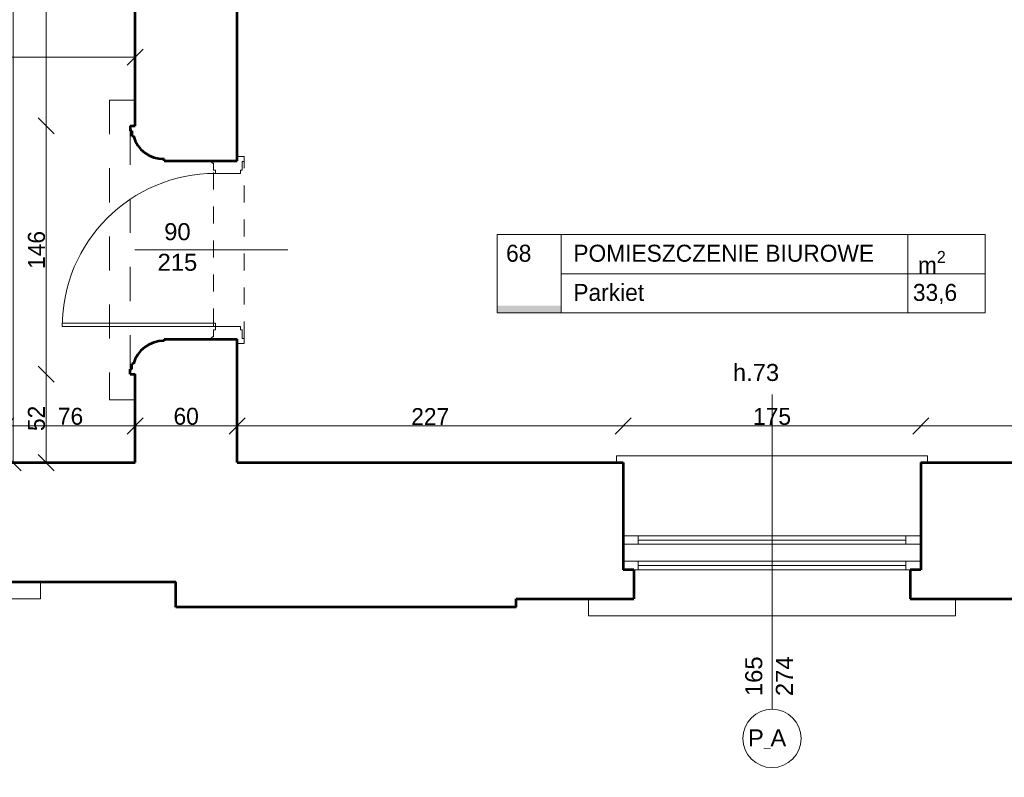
# Model space of a CAD drawing. Header units: inches. Extents: x -21887 to 84279, y -131485 to 67836.
# Tile 238 of 256: x 66622 to 72411, y 31581 to 36034. Entities that reach past the tile are written whole.
import ezdxf

# ---------------------------------------------------------------- set-up
doc = ezdxf.new("R2010")
doc.units = ezdxf.units.IN
doc.header["$MEASUREMENT"] = 0
doc.linetypes.add('Dashed', pattern=[400, 200, -200])
doc.linetypes.add('Dashed copy', pattern=[200, 100, -100])
doc.layers.get('0').update_dxf_attribs({"lineweight": 13})
doc.layers.get('Defpoints').update_dxf_attribs({"lineweight": 13})
for name, color, linetype, lineweight in [('AI_MURY', 7, 'Continuous', 53), ('Dimensioning', 7, 'Continuous', 13), ('DRZWI', 7, 'Continuous', 13), ('OPISY TABELKI', 7, 'Continuous', 13)]:
    doc.layers.add(name, color=color, linetype=linetype, lineweight=lineweight)
doc.styles.add('GENERATED_STYLE_7', font='txt')
doc.styles.add('GENERATED_STYLE_8', font='txt')
doc.styles.add('GENERATED_STYLE_9', font='txt')
doc.styles.add('Style-Courier New', font='txt')
doc.dimstyles.new('Dimstyle_4', dxfattribs={"dimtxt": 100, "dimasz": 95, "dimexe": 0, "dimexo": 0, "dimgap": 0.09, "dimtad": 1, "dimdec": 0, "dimlfac": 0.1, "dimzin": 0, "dimdsep": 46, "dimlunit": 5, "dimtxsty": 'GENERATED_STYLE_7', "dimblk": 'ARROWHEAD_6', "dimcen": 0.09, "dimclrd": 161, "dimclre": 161, "dimclrt": 7, "dimadec": 0, "dimazin": 0, "dimtfac": 1, "dimtdec": 0, "dimtmove": 0, "dimatfit": 3, "dimfxl": 0, "dimtolj": 1, "dimtzin": 0, "dimarcsym": 0})
doc.dimstyles.new('Dimstyle_5', dxfattribs={"dimtxt": 100, "dimasz": 95, "dimexe": 0.18, "dimexo": 0, "dimgap": 0.09, "dimtad": 1, "dimtih": 1, "dimtoh": 1, "dimdec": 0, "dimlfac": 0.1, "dimzin": 0, "dimdsep": 46, "dimlunit": 5, "dimtxsty": 'GENERATED_STYLE_7', "dimblk": 'ARROWHEAD_6', "dimcen": 0.09, "dimclrd": 161, "dimclre": 161, "dimclrt": 7, "dimadec": 0, "dimazin": 0, "dimtfac": 1, "dimtdec": 0, "dimtmove": 0, "dimatfit": 3, "dimfxl": 0, "dimtolj": 1, "dimtzin": 0, "dimarcsym": 0})

# ---------------------------------------------------------------- blocks, each defined once
blk = doc.blocks.new('ARROWHEAD_6')
at = {"color": 0, "linetype": 'Continuous'}
for p, q in [((0, 0), (-1, 0)), ((-0.5, -0.5), (0.5, 0.5))]:
    blk.add_line(p, q, dxfattribs=at)
blk = doc.blocks.new('*U54')
at = {"layer": 'Defpoints', "color": 0, "linetype": 'Continuous'}
for p in [(71738, 32580.7), (76339.4, 32580.7), (62048, 19240.7)]:
    blk.add_point(p, dxfattribs=at)
at = {"layer": 'Dimensioning', "color": 161, "linetype": 'Continuous', "lineweight": -2}
for p, q in [((76339.2, 32580.7), (76339.4, 32580.7)), ((76339.4, 19335.7), (76339.4, 32485.7)), ((76339.2, 19240.7), (76339.4, 19240.7))]:
    blk.add_line(p, q, dxfattribs=at)
at = {"layer": 'Dimensioning', "color": 161, "linetype": 'Continuous', "lineweight": -2, "xscale": 95, "yscale": 95, "zscale": 95}
for p, rotation in [((76339.4, 32580.7), 90), ((76339.4, 19240.7), 270)]:
    blk.add_blockref('ARROWHEAD_6', p, dxfattribs=dict(at, rotation=rotation))
at = {"layer": 'Dimensioning', "color": 7, "linetype": 'Continuous', "insert": (76283.1, 25910.7), "char_height": 100, "attachment_point": 5, "rotation": 90, "style": 'GENERATED_STYLE_7'}
blk.add_mtext('1334', dxfattribs=at)
blk = doc.blocks.new('*D2221')
at = {"layer": 'Defpoints'}
for p in [(71738, 32580.7), (76339.4, 32580.7), (76339.4, 25910.7), (62048, 19240.7)]:
    blk.add_point(p, dxfattribs=at)
at = {"layer": 'Dimensioning', "color": 161, "linetype": 'Continuous'}
blk.add_blockref('*U54', (0, 0), dxfattribs=at)
blk = doc.blocks.new('*U55')
at = {"layer": 'Defpoints', "color": 0, "linetype": 'Continuous'}
for p in [(71738, 34580.7), (76339.4, 34580.7), (71738, 32580.7)]:
    blk.add_point(p, dxfattribs=at)
at = {"layer": 'Dimensioning', "color": 161, "linetype": 'Continuous', "lineweight": -2}
for p, q in [((76339.2, 34580.7), (76339.4, 34580.7)), ((76339.4, 32675.7), (76339.4, 34485.7)), ((76339.2, 32580.7), (76339.4, 32580.7))]:
    blk.add_line(p, q, dxfattribs=at)
at = {"layer": 'Dimensioning', "color": 161, "linetype": 'Continuous', "lineweight": -2, "xscale": 95, "yscale": 95, "zscale": 95}
for p, rotation in [((76339.4, 34580.7), 90), ((76339.4, 32580.7), 270)]:
    blk.add_blockref('ARROWHEAD_6', p, dxfattribs=dict(at, rotation=rotation))
at = {"layer": 'Dimensioning', "color": 7, "linetype": 'Continuous', "insert": (76283.1, 33580.7), "char_height": 100, "attachment_point": 5, "rotation": 90, "style": 'GENERATED_STYLE_7'}
blk.add_mtext('200', dxfattribs=at)
blk = doc.blocks.new('*D2222')
at = {"layer": 'Defpoints'}
for p in [(71738, 34580.7), (76339.4, 34580.7), (76339.4, 33580.7), (71738, 32580.7)]:
    blk.add_point(p, dxfattribs=at)
at = {"layer": 'Dimensioning', "color": 161, "linetype": 'Continuous'}
blk.add_blockref('*U55', (0, 0), dxfattribs=at)
blk = doc.blocks.new('*U56')
at = {"layer": 'Defpoints', "color": 0, "linetype": 'Continuous'}
for p in [(71738, 37590.7), (76339.4, 37590.7), (71738, 34580.7)]:
    blk.add_point(p, dxfattribs=at)
at = {"layer": 'Dimensioning', "color": 161, "linetype": 'Continuous', "lineweight": -2}
for p, q in [((76339.2, 37590.7), (76339.4, 37590.7)), ((76339.4, 34675.7), (76339.4, 37495.7)), ((76339.2, 34580.7), (76339.4, 34580.7))]:
    blk.add_line(p, q, dxfattribs=at)
at = {"layer": 'Dimensioning', "color": 161, "linetype": 'Continuous', "lineweight": -2, "xscale": 95, "yscale": 95, "zscale": 95}
for p, rotation in [((76339.4, 37590.7), 90), ((76339.4, 34580.7), 270)]:
    blk.add_blockref('ARROWHEAD_6', p, dxfattribs=dict(at, rotation=rotation))
at = {"layer": 'Dimensioning', "color": 7, "linetype": 'Continuous', "insert": (76283.1, 36085.7), "char_height": 100, "attachment_point": 5, "rotation": 90, "style": 'GENERATED_STYLE_7'}
blk.add_mtext('301', dxfattribs=at)
blk = doc.blocks.new('*D2223')
at = {"layer": 'Defpoints'}
for p in [(71738, 37590.7), (76339.4, 37590.7), (76339.4, 36085.7), (71738, 34580.7)]:
    blk.add_point(p, dxfattribs=at)
at = {"layer": 'Dimensioning', "color": 161, "linetype": 'Continuous'}
blk.add_blockref('*U56', (0, 0), dxfattribs=at)
blk = doc.blocks.new('*U65')
at = {"layer": 'Defpoints', "color": 0, "linetype": 'Continuous'}
for p in [(71738, 32580.7), (76839.4, 32580.7), (62048, 19240.7)]:
    blk.add_point(p, dxfattribs=at)
at = {"layer": 'Dimensioning', "color": 161, "linetype": 'Continuous', "lineweight": -2}
for p, q in [((76839.2, 32580.7), (76839.4, 32580.7)), ((76839.4, 19335.7), (76839.4, 32485.7)), ((76839.2, 19240.7), (76839.4, 19240.7))]:
    blk.add_line(p, q, dxfattribs=at)
at = {"layer": 'Dimensioning', "color": 161, "linetype": 'Continuous', "lineweight": -2, "xscale": 95, "yscale": 95, "zscale": 95}
for p, rotation in [((76839.4, 32580.7), 90), ((76839.4, 19240.7), 270)]:
    blk.add_blockref('ARROWHEAD_6', p, dxfattribs=dict(at, rotation=rotation))
at = {"layer": 'Dimensioning', "color": 7, "linetype": 'Continuous', "insert": (76783.1, 25910.7), "char_height": 100, "attachment_point": 5, "rotation": 90, "style": 'GENERATED_STYLE_7'}
blk.add_mtext('1334', dxfattribs=at)
blk = doc.blocks.new('*D2232')
at = {"layer": 'Defpoints'}
for p in [(71738, 32580.7), (76839.4, 32580.7), (76839.4, 25910.7), (62048, 19240.7)]:
    blk.add_point(p, dxfattribs=at)
at = {"layer": 'Dimensioning', "color": 161, "linetype": 'Continuous'}
blk.add_blockref('*U65', (0, 0), dxfattribs=at)
blk = doc.blocks.new('*U66')
at = {"layer": 'Defpoints', "color": 0, "linetype": 'Continuous'}
for p in [(71738, 62330.7), (76839.4, 62330.7), (71738, 32580.7)]:
    blk.add_point(p, dxfattribs=at)
at = {"layer": 'Dimensioning', "color": 161, "linetype": 'Continuous', "lineweight": -2}
for p, q in [((76839.2, 62330.7), (76839.4, 62330.7)), ((76839.4, 32675.7), (76839.4, 62235.7)), ((76839.2, 32580.7), (76839.4, 32580.7))]:
    blk.add_line(p, q, dxfattribs=at)
at = {"layer": 'Dimensioning', "color": 161, "linetype": 'Continuous', "lineweight": -2, "xscale": 95, "yscale": 95, "zscale": 95}
for p, rotation in [((76839.4, 62330.7), 90), ((76839.4, 32580.7), 270)]:
    blk.add_blockref('ARROWHEAD_6', p, dxfattribs=dict(at, rotation=rotation))
at = {"layer": 'Dimensioning', "color": 7, "linetype": 'Continuous', "insert": (76783.1, 47455.7), "char_height": 100, "attachment_point": 5, "rotation": 90, "style": 'GENERATED_STYLE_7'}
blk.add_mtext('2975', dxfattribs=at)
blk = doc.blocks.new('*D2233')
at = {"layer": 'Defpoints'}
for p in [(71738, 62330.7), (76839.4, 62330.7), (76839.4, 47455.7), (71738, 32580.7)]:
    blk.add_point(p, dxfattribs=at)
at = {"layer": 'Dimensioning', "color": 161, "linetype": 'Continuous'}
blk.add_blockref('*U66', (0, 0), dxfattribs=at)
blk = doc.blocks.new('*U89')
at = {"layer": 'Defpoints', "color": 0, "linetype": 'Continuous'}
for p in [(71738, 32580.7), (77339.4, 32580.7), (60968, 30860.7)]:
    blk.add_point(p, dxfattribs=at)
at = {"layer": 'Dimensioning', "color": 161, "linetype": 'Continuous', "lineweight": -2}
for p, q in [((77339.2, 32580.7), (77339.4, 32580.7)), ((77339.4, 30955.7), (77339.4, 32485.7)), ((77339.2, 30860.7), (77339.4, 30860.7))]:
    blk.add_line(p, q, dxfattribs=at)
at = {"layer": 'Dimensioning', "color": 161, "linetype": 'Continuous', "lineweight": -2, "xscale": 95, "yscale": 95, "zscale": 95}
for p, rotation in [((77339.4, 32580.7), 90), ((77339.4, 30860.7), 270)]:
    blk.add_blockref('ARROWHEAD_6', p, dxfattribs=dict(at, rotation=rotation))
at = {"layer": 'Dimensioning', "color": 7, "linetype": 'Continuous', "insert": (77284.3, 31720.7), "char_height": 100, "attachment_point": 5, "rotation": 90, "style": 'GENERATED_STYLE_7'}
blk.add_mtext('172', dxfattribs=at)
blk = doc.blocks.new('*D2256')
at = {"layer": 'Defpoints'}
for p in [(71738, 32580.7), (77339.4, 32580.7), (77339.4, 31720.7), (60968, 30860.7)]:
    blk.add_point(p, dxfattribs=at)
at = {"layer": 'Dimensioning', "color": 161, "linetype": 'Continuous'}
blk.add_blockref('*U89', (0, 0), dxfattribs=at)
blk = doc.blocks.new('*U90')
at = {"layer": 'Defpoints', "color": 0, "linetype": 'Continuous'}
for p in [(71788, 36085.7), (77339.4, 36085.7), (71738, 32580.7)]:
    blk.add_point(p, dxfattribs=at)
at = {"layer": 'Dimensioning', "color": 161, "linetype": 'Continuous', "lineweight": -2}
for p, q in [((77339.2, 36085.7), (77339.4, 36085.7)), ((77339.4, 32675.7), (77339.4, 35990.7)), ((77339.2, 32580.7), (77339.4, 32580.7))]:
    blk.add_line(p, q, dxfattribs=at)
at = {"layer": 'Dimensioning', "color": 161, "linetype": 'Continuous', "lineweight": -2, "xscale": 95, "yscale": 95, "zscale": 95}
for p, rotation in [((77339.4, 36085.7), 90), ((77339.4, 32580.7), 270)]:
    blk.add_blockref('ARROWHEAD_6', p, dxfattribs=dict(at, rotation=rotation))
at = {"layer": 'Dimensioning', "color": 7, "linetype": 'Continuous', "insert": (77283.1, 34333.2), "char_height": 100, "attachment_point": 5, "rotation": 90, "style": 'GENERATED_STYLE_7'}
blk.add_mtext('351', dxfattribs=at)
blk = doc.blocks.new('*D2257')
at = {"layer": 'Defpoints'}
for p in [(71788, 36085.7), (77339.4, 36085.7), (77339.4, 34333.2), (71738, 32580.7)]:
    blk.add_point(p, dxfattribs=at)
at = {"layer": 'Dimensioning', "color": 161, "linetype": 'Continuous'}
blk.add_blockref('*U90', (0, 0), dxfattribs=at)
blk = doc.blocks.new('*U97')
at = {"layer": 'Defpoints', "color": 0, "linetype": 'Continuous'}
for p in [(71738, 62330.7), (77839.4, 62330.7), (71738, -43809.3)]:
    blk.add_point(p, dxfattribs=at)
at = {"layer": 'Dimensioning', "color": 161, "linetype": 'Continuous', "lineweight": -2}
for p, q in [((77839.2, 62330.7), (77839.4, 62330.7)), ((77839.4, -43714.3), (77839.4, 62235.7)), ((77839.2, -43809.3), (77839.4, -43809.3))]:
    blk.add_line(p, q, dxfattribs=at)
at = {"layer": 'Dimensioning', "color": 161, "linetype": 'Continuous', "lineweight": -2, "xscale": 95, "yscale": 95, "zscale": 95}
for p, rotation in [((77839.4, 62330.7), 90), ((77839.4, -43809.3), 270)]:
    blk.add_blockref('ARROWHEAD_6', p, dxfattribs=dict(at, rotation=rotation))
at = {"layer": 'Dimensioning', "color": 7, "linetype": 'Continuous', "insert": (77783.1, 9260.7), "char_height": 100, "attachment_point": 5, "rotation": 90, "style": 'GENERATED_STYLE_7'}
blk.add_mtext('10614', dxfattribs=at)
blk = doc.blocks.new('*D2264')
at = {"layer": 'Defpoints'}
for p in [(71738, 62330.7), (77839.4, 62330.7), (77839.4, 9260.7), (71738, -43809.3)]:
    blk.add_point(p, dxfattribs=at)
at = {"layer": 'Dimensioning', "color": 161, "linetype": 'Continuous'}
blk.add_blockref('*U97', (0, 0), dxfattribs=at)
blk = doc.blocks.new('*U325')
at = {"layer": 'Defpoints', "color": 0, "linetype": 'Continuous'}
for p in [(66582.8, 55030.7), (67300.5, 55030.7), (67300.5, 33430.7)]:
    blk.add_point(p, dxfattribs=at)
at = {"layer": 'Dimensioning', "color": 161, "linetype": 'Continuous', "lineweight": -2}
for p, q in [((66583, 55030.7), (66582.8, 55030.7)), ((66582.8, 33525.7), (66582.8, 54935.7)), ((66583, 33430.7), (66582.8, 33430.7))]:
    blk.add_line(p, q, dxfattribs=at)
at = {"layer": 'Dimensioning', "color": 161, "linetype": 'Continuous', "lineweight": -2, "xscale": 95, "yscale": 95, "zscale": 95}
for p, rotation in [((66582.8, 55030.7), 90), ((66582.8, 33430.7), 270)]:
    blk.add_blockref('ARROWHEAD_6', p, dxfattribs=dict(at, rotation=rotation))
at = {"layer": 'Dimensioning', "color": 7, "linetype": 'Continuous', "insert": (66526.5, 44230.7), "char_height": 100, "attachment_point": 5, "rotation": 90, "style": 'GENERATED_STYLE_7'}
blk.add_mtext('2160', dxfattribs=at)
blk = doc.blocks.new('*D2266')
at = {"layer": 'Defpoints'}
for p in [(66582.8, 55030.7), (67300.5, 55030.7), (66582.8, 44230.7), (67300.5, 33430.7)]:
    blk.add_point(p, dxfattribs=at)
at = {"layer": 'Dimensioning', "color": 161, "linetype": 'Continuous'}
blk.add_blockref('*U325', (0, 0), dxfattribs=at)
blk = doc.blocks.new('*U1448')
at = {"layer": 'Defpoints', "color": 0, "linetype": 'Continuous'}
for p in [(67300.5, 33646.1), (66540.5, 33430.7), (67300.5, 33430.7)]:
    blk.add_point(p, dxfattribs=at)
at = {"layer": 'Dimensioning', "color": 161, "linetype": 'Continuous', "lineweight": -2}
for p, q in [((66540.5, 33646), (66540.5, 33646.3)), ((66635.5, 33646.1), (67205.5, 33646.1)), ((67300.5, 33646), (67300.5, 33646.3))]:
    blk.add_line(p, q, dxfattribs=at)
at = {"layer": 'Dimensioning', "color": 161, "linetype": 'Continuous', "lineweight": -2, "xscale": 95, "yscale": 95, "zscale": 95, "rotation": 180}
blk.add_blockref('ARROWHEAD_6', (66540.5, 33646.1), dxfattribs=at)
at = {"layer": 'Dimensioning', "color": 161, "linetype": 'Continuous', "lineweight": -2, "xscale": 95, "yscale": 95, "zscale": 95}
blk.add_blockref('ARROWHEAD_6', (67300.5, 33646.1), dxfattribs=at)
at = {"layer": 'Dimensioning', "color": 7, "linetype": 'Continuous', "insert": (66920.5, 33702.4), "char_height": 100, "attachment_point": 5, "style": 'GENERATED_STYLE_7'}
blk.add_mtext('76', dxfattribs=at)
blk = doc.blocks.new('*D2683')
at = {"layer": 'Defpoints'}
for p in [(66920.5, 33646.1), (67300.5, 33646.1), (66540.5, 33430.7), (67300.5, 33430.7)]:
    blk.add_point(p, dxfattribs=at)
at = {"layer": 'Dimensioning', "color": 161, "linetype": 'Continuous'}
blk.add_blockref('*U1448', (0, 0), dxfattribs=at)
blk = doc.blocks.new('*U1449')
at = {"layer": 'Defpoints', "color": 0, "linetype": 'Continuous'}
for p in [(67900.5, 33646.1), (67300.5, 33430.7), (67900.5, 33430.7)]:
    blk.add_point(p, dxfattribs=at)
at = {"layer": 'Dimensioning', "color": 161, "linetype": 'Continuous', "lineweight": -2}
for p, q in [((67300.5, 33646), (67300.5, 33646.3)), ((67395.5, 33646.1), (67805.5, 33646.1)), ((67900.5, 33646), (67900.5, 33646.3))]:
    blk.add_line(p, q, dxfattribs=at)
at = {"layer": 'Dimensioning', "color": 161, "linetype": 'Continuous', "lineweight": -2, "xscale": 95, "yscale": 95, "zscale": 95, "rotation": 180}
blk.add_blockref('ARROWHEAD_6', (67300.5, 33646.1), dxfattribs=at)
at = {"layer": 'Dimensioning', "color": 161, "linetype": 'Continuous', "lineweight": -2, "xscale": 95, "yscale": 95, "zscale": 95}
blk.add_blockref('ARROWHEAD_6', (67900.5, 33646.1), dxfattribs=at)
at = {"layer": 'Dimensioning', "color": 7, "linetype": 'Continuous', "insert": (67600.5, 33702.4), "char_height": 100, "attachment_point": 5, "style": 'GENERATED_STYLE_7'}
blk.add_mtext('60', dxfattribs=at)
blk = doc.blocks.new('*D2684')
at = {"layer": 'Defpoints'}
for p in [(67600.5, 33646.1), (67900.5, 33646.1), (67300.5, 33430.7), (67900.5, 33430.7)]:
    blk.add_point(p, dxfattribs=at)
at = {"layer": 'Dimensioning', "color": 161, "linetype": 'Continuous'}
blk.add_blockref('*U1449', (0, 0), dxfattribs=at)
blk = doc.blocks.new('*U1450')
at = {"layer": 'Defpoints', "color": 0, "linetype": 'Continuous'}
for p in [(70170.5, 33646.1), (67900.5, 33430.7), (70170.5, 33430.7)]:
    blk.add_point(p, dxfattribs=at)
at = {"layer": 'Dimensioning', "color": 161, "linetype": 'Continuous', "lineweight": -2}
for p, q in [((67900.5, 33646), (67900.5, 33646.3)), ((67995.5, 33646.1), (70075.5, 33646.1)), ((70170.5, 33646), (70170.5, 33646.3))]:
    blk.add_line(p, q, dxfattribs=at)
at = {"layer": 'Dimensioning', "color": 161, "linetype": 'Continuous', "lineweight": -2, "xscale": 95, "yscale": 95, "zscale": 95, "rotation": 180}
blk.add_blockref('ARROWHEAD_6', (67900.5, 33646.1), dxfattribs=at)
at = {"layer": 'Dimensioning', "color": 161, "linetype": 'Continuous', "lineweight": -2, "xscale": 95, "yscale": 95, "zscale": 95}
blk.add_blockref('ARROWHEAD_6', (70170.5, 33646.1), dxfattribs=at)
at = {"layer": 'Dimensioning', "color": 7, "linetype": 'Continuous', "insert": (69035.5, 33701.2), "char_height": 100, "attachment_point": 5, "style": 'GENERATED_STYLE_7'}
blk.add_mtext('227', dxfattribs=at)
blk = doc.blocks.new('*D2685')
at = {"layer": 'Defpoints'}
for p in [(69035.5, 33646.1), (70170.5, 33646.1), (67900.5, 33430.7), (70170.5, 33430.7)]:
    blk.add_point(p, dxfattribs=at)
at = {"layer": 'Dimensioning', "color": 161, "linetype": 'Continuous'}
blk.add_blockref('*U1450', (0, 0), dxfattribs=at)
blk = doc.blocks.new('*U1451')
at = {"layer": 'Defpoints', "color": 0, "linetype": 'Continuous'}
for p in [(71920.5, 33646.1), (70170.5, 33430.7), (71920.5, 33430.7)]:
    blk.add_point(p, dxfattribs=at)
at = {"layer": 'Dimensioning', "color": 161, "linetype": 'Continuous', "lineweight": -2}
for p, q in [((70170.5, 33646), (70170.5, 33646.3)), ((70265.5, 33646.1), (71825.5, 33646.1)), ((71920.5, 33646), (71920.5, 33646.3))]:
    blk.add_line(p, q, dxfattribs=at)
at = {"layer": 'Dimensioning', "color": 161, "linetype": 'Continuous', "lineweight": -2, "xscale": 95, "yscale": 95, "zscale": 95, "rotation": 180}
blk.add_blockref('ARROWHEAD_6', (70170.5, 33646.1), dxfattribs=at)
at = {"layer": 'Dimensioning', "color": 161, "linetype": 'Continuous', "lineweight": -2, "xscale": 95, "yscale": 95, "zscale": 95}
blk.add_blockref('ARROWHEAD_6', (71920.5, 33646.1), dxfattribs=at)
at = {"layer": 'Dimensioning', "color": 7, "linetype": 'Continuous', "insert": (71045.5, 33701.9), "char_height": 100, "attachment_point": 5, "style": 'GENERATED_STYLE_7'}
blk.add_mtext('175', dxfattribs=at)
blk = doc.blocks.new('*D2686')
at = {"layer": 'Defpoints'}
for p in [(71045.5, 33646.1), (71920.5, 33646.1), (70170.5, 33430.7), (71920.5, 33430.7)]:
    blk.add_point(p, dxfattribs=at)
at = {"layer": 'Dimensioning', "color": 161, "linetype": 'Continuous'}
blk.add_blockref('*U1451', (0, 0), dxfattribs=at)
blk = doc.blocks.new('*U1452')
at = {"layer": 'Defpoints', "color": 0, "linetype": 'Continuous'}
for p in [(73700.5, 33646.1), (71920.5, 33430.7), (73700.5, 33430.7)]:
    blk.add_point(p, dxfattribs=at)
at = {"layer": 'Dimensioning', "color": 161, "linetype": 'Continuous', "lineweight": -2}
for p, q in [((71920.5, 33646), (71920.5, 33646.3)), ((72015.5, 33646.1), (73605.5, 33646.1)), ((73700.5, 33646), (73700.5, 33646.3))]:
    blk.add_line(p, q, dxfattribs=at)
at = {"layer": 'Dimensioning', "color": 161, "linetype": 'Continuous', "lineweight": -2, "xscale": 95, "yscale": 95, "zscale": 95, "rotation": 180}
blk.add_blockref('ARROWHEAD_6', (71920.5, 33646.1), dxfattribs=at)
at = {"layer": 'Dimensioning', "color": 161, "linetype": 'Continuous', "lineweight": -2, "xscale": 95, "yscale": 95, "zscale": 95}
blk.add_blockref('ARROWHEAD_6', (73700.5, 33646.1), dxfattribs=at)
at = {"layer": 'Dimensioning', "color": 7, "linetype": 'Continuous', "insert": (72810.5, 33702.4), "char_height": 100, "attachment_point": 5, "style": 'GENERATED_STYLE_7'}
blk.add_mtext('178', dxfattribs=at)
blk = doc.blocks.new('*D2687')
at = {"layer": 'Defpoints'}
for p in [(72810.5, 33646.1), (73700.5, 33646.1), (71920.5, 33430.7), (73700.5, 33430.7)]:
    blk.add_point(p, dxfattribs=at)
at = {"layer": 'Dimensioning', "color": 161, "linetype": 'Continuous'}
blk.add_blockref('*U1452', (0, 0), dxfattribs=at)
blk = doc.blocks.new('*U611')
at = {"layer": 'Defpoints', "color": 0, "linetype": 'Continuous'}
for p in [(66776.9, 33950.7), (67300.5, 33950.7), (67300.5, 33430.7)]:
    blk.add_point(p, dxfattribs=at)
at = {"layer": 'Dimensioning', "color": 161, "linetype": 'Continuous', "lineweight": -2}
for p, q in [((66777.1, 33950.7), (66776.9, 33950.7)), ((66776.9, 33525.7), (66776.9, 33855.7)), ((66777.1, 33430.7), (66776.9, 33430.7))]:
    blk.add_line(p, q, dxfattribs=at)
at = {"layer": 'Dimensioning', "color": 161, "linetype": 'Continuous', "lineweight": -2, "xscale": 95, "yscale": 95, "zscale": 95}
for p, rotation in [((66776.9, 33950.7), 90), ((66776.9, 33430.7), 270)]:
    blk.add_blockref('ARROWHEAD_6', p, dxfattribs=dict(at, rotation=rotation))
at = {"layer": 'Dimensioning', "color": 7, "linetype": 'Continuous', "insert": (66720.6, 33690.7), "char_height": 100, "attachment_point": 5, "rotation": 90, "style": 'GENERATED_STYLE_7'}
blk.add_mtext('52', dxfattribs=at)
blk = doc.blocks.new('*D2835')
at = {"layer": 'Defpoints'}
for p in [(66776.9, 33950.7), (67300.5, 33950.7), (66776.9, 33690.7), (67300.5, 33430.7)]:
    blk.add_point(p, dxfattribs=at)
at = {"layer": 'Dimensioning', "color": 161, "linetype": 'Continuous'}
blk.add_blockref('*U611', (0, 0), dxfattribs=at)
blk = doc.blocks.new('*U612')
at = {"layer": 'Defpoints', "color": 0, "linetype": 'Continuous'}
for p in [(66776.9, 35410.7), (67300.5, 35410.7), (67300.5, 33950.7)]:
    blk.add_point(p, dxfattribs=at)
at = {"layer": 'Dimensioning', "color": 161, "linetype": 'Continuous', "lineweight": -2}
for p, q in [((66777.1, 35410.7), (66776.9, 35410.7)), ((66776.9, 34045.7), (66776.9, 35315.7)), ((66777.1, 33950.7), (66776.9, 33950.7))]:
    blk.add_line(p, q, dxfattribs=at)
at = {"layer": 'Dimensioning', "color": 161, "linetype": 'Continuous', "lineweight": -2, "xscale": 95, "yscale": 95, "zscale": 95}
for p, rotation in [((66776.9, 35410.7), 90), ((66776.9, 33950.7), 270)]:
    blk.add_blockref('ARROWHEAD_6', p, dxfattribs=dict(at, rotation=rotation))
at = {"layer": 'Dimensioning', "color": 7, "linetype": 'Continuous', "insert": (66720.6, 34680.7), "char_height": 100, "attachment_point": 5, "rotation": 90, "style": 'GENERATED_STYLE_7'}
blk.add_mtext('146', dxfattribs=at)
blk = doc.blocks.new('*D2836')
at = {"layer": 'Defpoints'}
for p in [(66776.9, 35410.7), (67300.5, 35410.7), (66776.9, 34680.7), (67300.5, 33950.7)]:
    blk.add_point(p, dxfattribs=at)
at = {"layer": 'Dimensioning', "color": 161, "linetype": 'Continuous'}
blk.add_blockref('*U612', (0, 0), dxfattribs=at)
blk = doc.blocks.new('*U613')
at = {"layer": 'Defpoints', "color": 0, "linetype": 'Continuous'}
for p in [(66776.9, 41750.7), (67300.5, 41750.7), (67300.5, 35410.7)]:
    blk.add_point(p, dxfattribs=at)
at = {"layer": 'Dimensioning', "color": 161, "linetype": 'Continuous', "lineweight": -2}
for p, q in [((66777.1, 41750.7), (66776.9, 41750.7)), ((66776.9, 35505.7), (66776.9, 41655.7)), ((66777.1, 35410.7), (66776.9, 35410.7))]:
    blk.add_line(p, q, dxfattribs=at)
at = {"layer": 'Dimensioning', "color": 161, "linetype": 'Continuous', "lineweight": -2, "xscale": 95, "yscale": 95, "zscale": 95}
for p, rotation in [((66776.9, 41750.7), 90), ((66776.9, 35410.7), 270)]:
    blk.add_blockref('ARROWHEAD_6', p, dxfattribs=dict(at, rotation=rotation))
at = {"layer": 'Dimensioning', "color": 7, "linetype": 'Continuous', "insert": (66720.6, 38580.7), "char_height": 100, "attachment_point": 5, "rotation": 90, "style": 'GENERATED_STYLE_7'}
blk.add_mtext('634', dxfattribs=at)
blk = doc.blocks.new('*D2837')
at = {"layer": 'Defpoints'}
for p in [(66776.9, 41750.7), (67300.5, 41750.7), (66776.9, 38580.7), (67300.5, 35410.7)]:
    blk.add_point(p, dxfattribs=at)
at = {"layer": 'Dimensioning', "color": 161, "linetype": 'Continuous'}
blk.add_blockref('*U613', (0, 0), dxfattribs=at)
blk = doc.blocks.new('*U1559')
at = {"layer": 'Defpoints', "color": 0, "linetype": 'Continuous'}
for p in [(64848.4, 36030.7), (67300.5, 35813.9), (67300.5, 35560.7)]:
    blk.add_point(p, dxfattribs=at)
at = {"layer": 'Dimensioning', "color": 161, "linetype": 'Continuous', "lineweight": -2}
for p, q in [((64848.4, 35814), (64848.4, 35813.7)), ((64943.4, 35813.9), (67205.5, 35813.9)), ((67300.5, 35813.7), (67300.5, 35814))]:
    blk.add_line(p, q, dxfattribs=at)
at = {"layer": 'Dimensioning', "color": 161, "linetype": 'Continuous', "lineweight": -2, "xscale": 95, "yscale": 95, "zscale": 95, "rotation": 180}
blk.add_blockref('ARROWHEAD_6', (64848.4, 35813.9), dxfattribs=at)
at = {"layer": 'Dimensioning', "color": 161, "linetype": 'Continuous', "lineweight": -2, "xscale": 95, "yscale": 95, "zscale": 95}
blk.add_blockref('ARROWHEAD_6', (67300.5, 35813.9), dxfattribs=at)
at = {"layer": 'Dimensioning', "color": 7, "linetype": 'Continuous', "insert": (66074.5, 35870.1), "char_height": 100, "attachment_point": 5, "style": 'GENERATED_STYLE_7'}
blk.add_mtext('245', dxfattribs=at)
blk = doc.blocks.new('*D3228')
at = {"layer": 'Defpoints'}
for p in [(64848.4, 36030.7), (66074.5, 35813.9), (67300.5, 35813.9), (67300.5, 35560.7)]:
    blk.add_point(p, dxfattribs=at)
at = {"layer": 'Dimensioning', "color": 161, "linetype": 'Continuous'}
blk.add_blockref('*U1559', (0, 0), dxfattribs=at)

msp = doc.modelspace()

# ---------------------------------------------------------------- hatches: boundary and pattern name
at = {"layer": 'OPISY TABELKI', "extrusion": (0, 0, -1)}
msp.add_hatch(color=7, dxfattribs=at).paths.add_polyline_path([(-69805.2, 34310.3), (-69805.2, 34352.4), (-69428.8, 34352.4), (-69428.8, 34310.3)], flags=16)

# ---------------------------------------------------------------- linework, layer by layer
at = {"layer": 'AI_MURY', "color": 7, "linetype": 'Continuous'}
for p, q in [((67300.5, 35410.7), (67300.5, 41750.7)), ((67900.5, 35205.7), (67900.5, 39130.7)), ((67270.5, 35410.7), (67300.5, 35410.7)), ((67270.5, 35410.7), (67270.5, 35380.7)), ((67280.5, 35380.7), (67270.5, 35380.7)), ((67280.5, 35380.7), (67280.5, 35350.7)), ((67290.5, 35350.7), (67280.5, 35350.7)), ((67470.5, 35205.7), (67470.5, 35215.7)), ((67470.5, 35205.7), (67900.5, 35205.7)), ((67470.5, 34155.7), (67470.5, 34145.7)), ((67470.5, 34155.7), (67900.5, 34155.7)), ((67900.5, 33430.7), (67900.5, 34155.7)), ((67290.5, 34010.7), (67280.5, 34010.7)), ((67280.5, 33980.7), (67280.5, 34010.7)), ((67280.5, 33980.7), (67270.5, 33980.7)), ((67270.5, 33950.7), (67270.5, 33980.7)), ((67270.5, 33950.7), (67300.5, 33950.7)), ((67300.5, 33430.7), (67300.5, 33950.7)), ((66540.5, 33430.7), (67300.5, 33430.7)), ((67900.5, 33430.7), (70170.5, 33430.7)), ((70170.5, 33430.7), (70170.5, 32800.7)), ((71920.5, 33430.7), (71920.5, 32800.7)), ((71920.5, 33430.7), (73700.5, 33430.7)), ((70233, 32800.7), (70170.5, 32800.7)), ((70233, 32800.7), (70233, 32630.7)), ((71858, 32800.7), (71858, 32630.7)), ((71920.5, 32800.7), (71858, 32800.7)), ((66478, 32730.7), (67540.5, 32730.7)), ((67540.5, 32580.7), (67540.5, 32730.7)), ((69540.5, 32630.7), (70233, 32630.7)), ((69540.5, 32580.7), (69540.5, 32630.7)), ((71858, 32630.7), (72550.5, 32630.7)), ((69540.5, 32580.7), (67540.5, 32580.7))]:
    msp.add_line(p, q, dxfattribs=at)
for centre, start, end in [((67465.1, 35395.7), 194.44004, 271.72608), ((67465.1, 33965.8), 88.27392, 165.55996)]:
    msp.add_arc(centre, 180, start, end, dxfattribs=at)
at = {"layer": 'DRZWI', "color": 49, "linetype": 'Dashed'}
for p, q in [((67150.5, 35560.7), (67150.5, 33800.7)), ((67300.5, 35560.7), (67150.5, 35560.7)), ((67300.5, 33800.7), (67150.5, 33800.7))]:
    msp.add_line(p, q, dxfattribs=at)
at = {"layer": 'DRZWI', "color": 7, "linetype": 'Dashed'}
msp.add_line((67270.5, 35380.7), (67270.5, 33980.7), dxfattribs=at)
at = {"layer": 'DRZWI', "color": 5, "linetype": 'Continuous'}
for p, q in [((67940.5, 35230.7), (67900.5, 35230.7)), ((67940.5, 35200.7), (67940.5, 35230.7)), ((67762, 35150.7), (67762, 35190.7)), ((67762, 35150.7), (67772, 35150.7)), ((67772, 35150.7), (67772, 35130.7)), ((67920.5, 35150.7), (67920.5, 35130.7)), ((67930.5, 35150.7), (67920.5, 35150.7)), ((67930.5, 35150.7), (67930.5, 35200.7)), ((67940.5, 35200.7), (67930.5, 35200.7)), ((67772, 35130.7), (67920.5, 35130.7)), ((67298.8, 34680.7), (68198.8, 34680.7)), ((66872, 34250.7), (67772, 34250.7)), ((66872, 34250.7), (66872, 34230.7)), ((66872, 34230.7), (67772, 34230.7)), ((67772, 34250.7), (67772, 34230.7)), ((67772, 34230.7), (67920.5, 34230.7)), ((67772, 34210.7), (67772, 34230.7)), ((67920.5, 34210.7), (67920.5, 34230.7)), ((67762, 34210.7), (67772, 34210.7)), ((67762, 34210.7), (67762, 34170.7)), ((67930.5, 34210.7), (67920.5, 34210.7)), ((67930.5, 34210.7), (67930.5, 34160.7)), ((67940.5, 34160.7), (67930.5, 34160.7)), ((67940.5, 34160.7), (67940.5, 34130.7)), ((67940.5, 34130.7), (67900.5, 34130.7))]:
    msp.add_line(p, q, dxfattribs=at)
at = {"layer": 'DRZWI', "color": 5, "linetype": 'Dashed copy'}
for p, q in [((67762, 34235.7), (67762, 35150.7)), ((67940.5, 34160.7), (67940.5, 35200.7))]:
    msp.add_line(p, q, dxfattribs=at)
at = {"layer": 'DRZWI', "color": 220, "linetype": 'Continuous'}
for p, q in [((71045.5, 31980.3), (71045.5, 33831.1)), ((70258, 33000.7), (70170.5, 33000.7)), ((70258, 32950.7), (70170.5, 32950.7)), ((70258, 33000.7), (70258, 32950.7)), ((71833, 33000.7), (70258, 33000.7)), ((71833, 32975.7), (70258, 32975.7)), ((71833, 32950.7), (70258, 32950.7)), ((71833, 33000.7), (71920.5, 33000.7)), ((71833, 33000.7), (71833, 32950.7)), ((71833, 32950.7), (71920.5, 32950.7)), ((70258, 32850.7), (70170.5, 32850.7)), ((70258, 32850.7), (70258, 32800.7)), ((71833, 32850.7), (70258, 32850.7)), ((71833, 32850.7), (71920.5, 32850.7)), ((71833, 32850.7), (71833, 32800.7)), ((70258, 32800.7), (70233, 32800.7)), ((71833, 32825.7), (70258, 32825.7)), ((71833, 32800.7), (70258, 32800.7)), ((71833, 32800.7), (71858, 32800.7))]:
    msp.add_line(p, q, dxfattribs=at)
at = {"layer": 'DRZWI', "color": 251, "linetype": 'Continuous'}
for p, q in [((71960.5, 33470.7), (70130.5, 33470.7)), ((70130.5, 33430.7), (70130.5, 33470.7)), ((71960.5, 33430.7), (71960.5, 33470.7)), ((66744.4, 32630.7), (66744.4, 32730.7)), ((66744.4, 32630.7), (64586.6, 32630.7)), ((69966.6, 32530.7), (69966.6, 32630.7)), ((72124.4, 32530.7), (72124.4, 32630.7)), ((72124.4, 32530.7), (69966.6, 32530.7))]:
    msp.add_line(p, q, dxfattribs=at)
at = {"layer": 'DRZWI', "color": 220, "linetype": 'Continuous'}
msp.add_circle((71045.4, 31809), 171.3, dxfattribs=at)
at = {"layer": 'DRZWI', "color": 7, "linetype": 'Continuous'}
for centre, radius, start, end in [((67762, 35205.7), 15, 180, 270), ((67772, 34230.7), 900, 90, 180), ((67762, 34155.7), 15, 90, 180)]:
    msp.add_arc(centre, radius, start, end, dxfattribs=at)
at = {"layer": 'OPISY TABELKI', "color": 7, "linetype": 'Continuous'}
for p, q in [((69428.8, 34771), (72298.6, 34771)), ((69428.8, 34771), (69428.8, 34310.3)), ((69805.2, 34771), (69805.2, 34310.3)), ((71844.5, 34771), (71844.5, 34310.3)), ((72298.6, 34771), (72298.6, 34310.3)), ((69805.2, 34540.7), (72298.6, 34540.7)), ((69428.8, 34310.3), (72298.6, 34310.3))]:
    msp.add_line(p, q, dxfattribs=at)

# ---------------------------------------------------------------- texts
at = {"layer": 'DRZWI', "color": 5, "insert": (67548.9, 34838.3), "char_height": 100, "width": 704.483, "attachment_point": 2, "line_spacing_factor": 1.079165, "style": 'GENERATED_STYLE_7'}
msp.add_mtext('\\fArial|b0|i0|c238|p39;90\\P215', dxfattribs=at)
at = {"layer": 'DRZWI', "color": 220, "char_height": 100, "attachment_point": 1, "style": 'GENERATED_STYLE_7'}
for s, insert, width in [('\\fArial|b0|i0|c238|p39;h.73', (70815.1, 34010.7), 460.863), ('\\fArial|b0|i0|c238|p39;P\\H50.000000;_\\H100.000000;A', (70903.9, 31862.6), 460.117)]:
    msp.add_mtext(s, dxfattribs=dict(at, insert=insert, width=width))
at = {"layer": 'DRZWI', "color": 220, "insert": (70887.9, 32058.2), "char_height": 100, "width": 355.178, "attachment_point": 1, "rotation": 90, "line_spacing_factor": 1.079079, "style": 'GENERATED_STYLE_7'}
msp.add_mtext('\\fArial|b0|i0|c238|p39;165\\P274', dxfattribs=at)
at = {"layer": 'OPISY TABELKI', "color": 7, "char_height": 100, "attachment_point": 1}
for s, insert, width, style in [('68', (69481.5, 34711.6), 323.775, 'GENERATED_STYLE_8'), ('POMIESZCZENIE BIUROWE  ', (69877.1, 34711.6), 2409.415, 'GENERATED_STYLE_9'), ('\\A1;m\\H70.000000;\\S2^  ;', (71903.4, 34674.9), 323.775, 'GENERATED_STYLE_9'), ('Parkiet  ', (69877.1, 34481.2), 2409.415, 'GENERATED_STYLE_9'), ('33,6          ', (71873.6, 34481.2), 424.969, 'GENERATED_STYLE_9')]:
    msp.add_mtext(s, dxfattribs=dict(at, insert=insert, width=width, style=style))

# ---------------------------------------------------------------- dimensions: what is measured, and where the dimension line sits
at = {"layer": 'Dimensioning', "color": 161, "linetype": 'Continuous'}
for base, p1, p2, picture, middle in [((76839.4, 62330.7), (71738, 32580.7), (71738, 62330.7), '*D2233', (76839.4, 47455.7)), ((77839.4, 62330.7), (71738, -43809.3), (71738, 62330.7), '*D2264', (77839.4, 9260.7)), ((66582.8, 55030.7), (67300.5, 33430.7), (67300.5, 55030.7), '*D2266', (66582.8, 44230.7)), ((66776.9, 41750.7), (67300.5, 35410.7), (67300.5, 41750.7), '*D2837', (66776.9, 38580.7)), ((76339.4, 37590.7), (71738, 34580.7), (71738, 37590.7), '*D2223', (76339.4, 36085.7)), ((77339.4180062, 36085.7131048), (71738.0429772, 32580.7131048), (71788.0429772, 36085.7131048), '*D2257', (77339.4180062, 34333.2131048)), ((66776.9, 35410.7), (67300.5, 33950.7), (67300.5, 35410.7), '*D2836', (66776.9, 34680.7)), ((76339.4, 34580.7), (71738, 32580.7), (71738, 34580.7), '*D2222', (76339.4, 33580.7)), ((66776.9, 33950.7), (67300.5, 33430.7), (67300.5, 33950.7), '*D2835', (66776.9, 33690.7)), ((77339.4, 32580.7), (60968, 30860.7), (71738, 32580.7), '*D2256', (77339.4, 31720.7)), ((76339.4, 32580.7), (62048, 19240.7), (71738, 32580.7), '*D2221', (76339.4, 25910.7)), ((76839.4, 32580.7), (62048, 19240.7), (71738, 32580.7), '*D2232', (76839.4, 25910.7))]:
    dim = msp.add_linear_dim(base=base, p1=p1, p2=p2, angle=90, dimstyle='Dimstyle_4', override={"dimtxsty": 'Style-Courier New', "dimclrd": 0, "dimclre": 161, "dimlwe": 0}, dxfattribs=at)
    dim.commit()
    dim.dimension.update_dxf_attribs({"geometry": picture, "text_midpoint": middle, "dimtype": 128})
for base, p1, p2, picture, middle in [((67300.5, 35813.9), (64848.4, 36030.7), (67300.5, 35560.7), '*D3228', (66074.5, 35813.9)), ((67300.5, 33646.1), (66540.5, 33430.7), (67300.5, 33430.7), '*D2683', (66920.5, 33646.1)), ((67900.5, 33646.1), (67300.5, 33430.7), (67900.5, 33430.7), '*D2684', (67600.5, 33646.1)), ((70170.5, 33646.1), (67900.5, 33430.7), (70170.5, 33430.7), '*D2685', (69035.5, 33646.1)), ((71920.5, 33646.1), (70170.5, 33430.7), (71920.5, 33430.7), '*D2686', (71045.5, 33646.1)), ((73700.5, 33646.1), (71920.5, 33430.7), (73700.5, 33430.7), '*D2687', (72810.5, 33646.1))]:
    dim = msp.add_linear_dim(base=base, p1=p1, p2=p2, dimstyle='Dimstyle_5', override={"dimtxsty": 'Style-Courier New', "dimclrd": 0, "dimclre": 161, "dimlwe": 0}, dxfattribs=at)
    dim.commit()
    dim.dimension.update_dxf_attribs({"geometry": picture, "text_midpoint": middle, "dimtype": 128})

doc.saveas('drawing.dxf')
